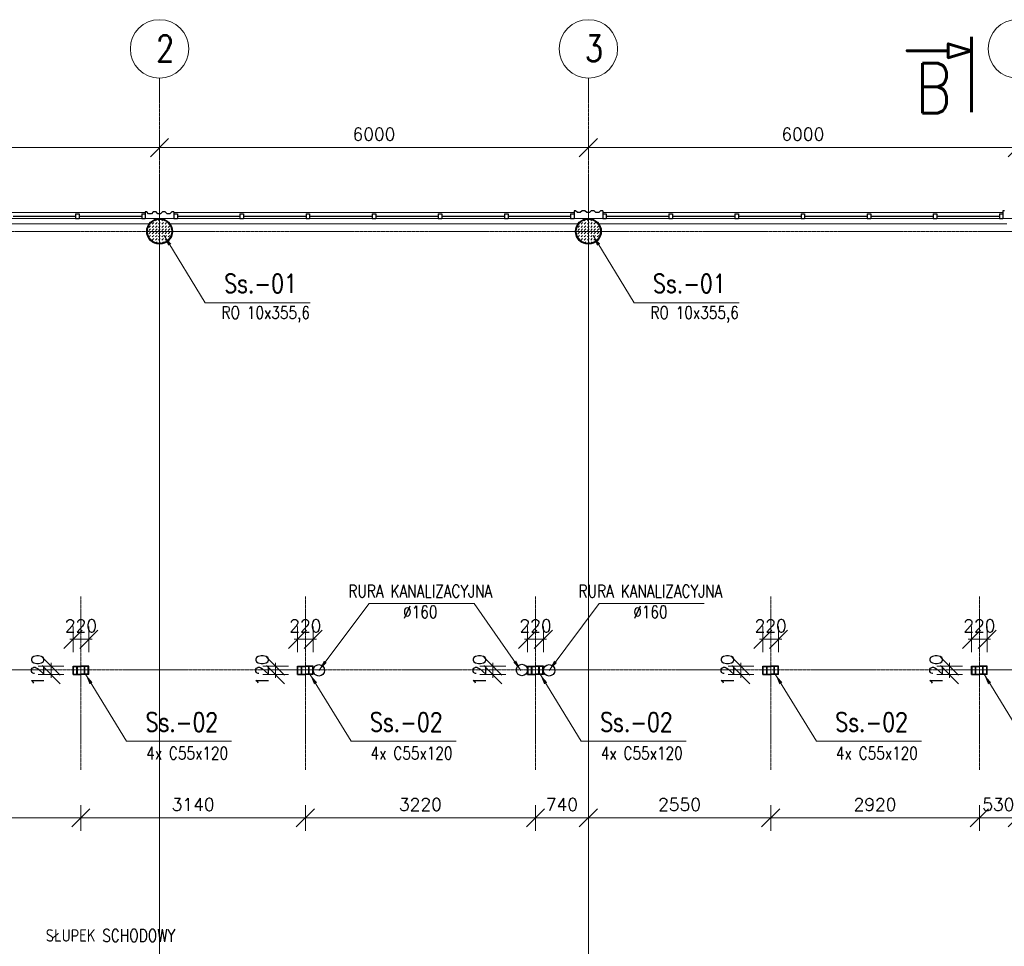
# Model space of a CAD drawing. Header units: millimetres. Extents: x 219923 to 280958, y -326695 to -295999.
# Tile 4 of 8: x 228845 to 242620, y -312255 to -299283. Entities that reach past the tile are written whole.
import ezdxf
from ezdxf.enums import TextEntityAlignment as Align

# ---------------------------------------------------------------- set-up
doc = ezdxf.new("R2010")
doc.units = ezdxf.units.MM
doc.header["$LTSCALE"] = 10
doc.linetypes.add('DASHDOT', pattern=[1, 0.5, -0.25, 0, -0.25])
doc.layers.get('DEFPOINTS').update_dxf_attribs({"color": 250})
for name, color, linetype, lineweight in [('A_elem_stolarka', 5, 'Continuous', 5), ('P-Linia1', 3, 'Continuous', 35), ('P-Linia3', 6, 'Continuous', 60), ('P-Linia4', 9, 'Continuous', 5), ('P-Opis', 1, 'Continuous', 18), ('P-Osie', 160, 'DASHDOT', 18), ('P-Szraf', 250, 'Continuous', 5), ('P-Wymiar', 254, 'Continuous', 9), ('Sciany', 1, 'Continuous', 30)]:
    doc.layers.add(name, color=color, linetype=linetype, lineweight=lineweight)
doc.styles.add('CDMSTYLE', font='simplex.shx', dxfattribs={"width": 0.8})
doc.styles.add('Romans', font='Romans.shx')
doc.styles.add('SIMPLEX', font='simplex.shx', dxfattribs={"width": 0.8})
doc.dimstyles.new('A100', dxfattribs={"dimscale": 100, "dimtxt": 1.75, "dimasz": 0.1, "dimexe": 0, "dimexo": 0, "dimgap": 1, "dimtad": 1, "dimdec": 4, "dimrnd": 0.1, "dimdsep": 46, "dimtxsty": 'Romans', "dimblk": '[[[[[[[[', "dimcen": 2, "dimdle": 2, "dimse1": 1, "dimse2": 1, "dimclrd": 256, "dimclrt": 1, "dimadec": 0, "dimazin": 0, "dimtfac": 1, "dimtdec": 4, "dimtix": 1, "dimtmove": 2, "dimatfit": 3, "dimldrblk": '[[[[[[[[', "dimfxl": 1, "dimtvp": 0.6, "dimtolj": 1, "dimlwd": 9, "dimarcsym": 0})
doc.dimstyles.new('C_1_100', dxfattribs={"dimscale": 0.1, "dimtxt": 1750, "dimasz": 1500, "dimexe": 1500, "dimexo": 1500, "dimgap": 800, "dimtad": 1, "dimdec": 1, "dimrnd": 5, "dimzin": 9, "dimtxsty": 'CDMSTYLE', "dimblk": 'ARCHTICK', "dimcen": 1500, "dimdle": 1500, "dimclrd": 256, "dimclre": 256, "dimclrt": 1, "dimadec": 1, "dimazin": 2, "dimtfac": 1, "dimtdec": 1, "dimtix": 1, "dimtmove": 2, "dimatfit": 3, "dimfxl": 1, "dimtvp": 1, "dimtolj": 1, "dimtzin": 0, "dimlwd": -1, "dimlwe": -1, "dimarcsym": 0})

# ---------------------------------------------------------------- blocks, each defined once
blk = doc.blocks.new('[[[[[[[[')
at = {"layer": 'P-Wymiar'}
for p, q in [((0, 18), (0, -18)), ((-12.7, -12.7), (12.7, 12.7)), ((0, 0), (-4.6, 0))]:
    blk.add_line(p, q, dxfattribs=at)
blk = doc.blocks.new('*D16')
at = {"layer": 'DEFPOINTS', "color": 0, "transparency": 16777216}
for p in [(230801, -301074), (224801, -301492), (230801, -301492)]:
    blk.add_point(p, dxfattribs=at)
at = {"layer": 'P-Wymiar', "lineweight": 9, "transparency": 16777216}
blk.add_line((224811, -301074), (230791, -301074), dxfattribs=at)
at = {"layer": 'P-Wymiar', "lineweight": 9, "transparency": 16777216, "xscale": 10, "yscale": 10, "zscale": 10, "rotation": 180}
blk.add_blockref('[[[[[[[[', (224801, -301074), dxfattribs=at)
at = {"layer": 'P-Wymiar', "lineweight": 9, "transparency": 16777216, "xscale": 10, "yscale": 10, "zscale": 10}
blk.add_blockref('[[[[[[[[', (230801, -301074), dxfattribs=at)
at = {"layer": 'P-Wymiar', "color": 1, "transparency": 16777216, "insert": (227801, -300887), "char_height": 175, "attachment_point": 5, "style": 'Romans'}
blk.add_mtext('\\A1;6000', dxfattribs=at)
blk = doc.blocks.new('*D17')
at = {"layer": 'DEFPOINTS', "color": 0, "transparency": 16777216}
for p in [(236801, -301074), (230801, -301492), (236801, -301492)]:
    blk.add_point(p, dxfattribs=at)
at = {"layer": 'P-Wymiar', "lineweight": 9, "transparency": 16777216}
blk.add_line((230811, -301074), (236791, -301074), dxfattribs=at)
at = {"layer": 'P-Wymiar', "lineweight": 9, "transparency": 16777216, "xscale": 10, "yscale": 10, "zscale": 10, "rotation": 180}
blk.add_blockref('[[[[[[[[', (230801, -301074), dxfattribs=at)
at = {"layer": 'P-Wymiar', "lineweight": 9, "transparency": 16777216, "xscale": 10, "yscale": 10, "zscale": 10}
blk.add_blockref('[[[[[[[[', (236801, -301074), dxfattribs=at)
at = {"layer": 'P-Wymiar', "color": 1, "transparency": 16777216, "insert": (233801, -300887), "char_height": 175, "attachment_point": 5, "style": 'Romans'}
blk.add_mtext('\\A1;6000', dxfattribs=at)
blk = doc.blocks.new('*D18')
at = {"layer": 'DEFPOINTS', "color": 0, "transparency": 16777216}
for p in [(242801, -301074), (236801, -301492), (242801, -301492)]:
    blk.add_point(p, dxfattribs=at)
at = {"layer": 'P-Wymiar', "lineweight": 9, "transparency": 16777216}
blk.add_line((236811, -301074), (242791, -301074), dxfattribs=at)
at = {"layer": 'P-Wymiar', "lineweight": 9, "transparency": 16777216, "xscale": 10, "yscale": 10, "zscale": 10, "rotation": 180}
blk.add_blockref('[[[[[[[[', (236801, -301074), dxfattribs=at)
at = {"layer": 'P-Wymiar', "lineweight": 9, "transparency": 16777216, "xscale": 10, "yscale": 10, "zscale": 10}
blk.add_blockref('[[[[[[[[', (242801, -301074), dxfattribs=at)
at = {"layer": 'P-Wymiar', "color": 1, "transparency": 16777216, "insert": (239801, -300887), "char_height": 175, "attachment_point": 5, "style": 'Romans'}
blk.add_mtext('\\A1;6000', dxfattribs=at)
blk = doc.blocks.new('_ArchTick')
at = {"color": 0, "linetype": 'ByBlock', "const_width": 15}
blk.add_lwpolyline([(-50, -50), (50, 50)], dxfattribs=at)
blk = doc.blocks.new('*D30')
at = {"layer": 'DEFPOINTS', "color": 0, "transparency": 16777216}
for p in [(229811, -307957), (229591, -308332), (229811, -308332)]:
    blk.add_point(p, dxfattribs=at)
at = {"layer": 'P-Wymiar', "lineweight": 9, "transparency": 16777216}
for p, q in [((229581, -307957), (229571, -307957)), ((229591, -307957), (229811, -307957)), ((229821, -307957), (229831, -307957))]:
    blk.add_line(p, q, dxfattribs=at)
at = {"layer": 'P-Wymiar', "lineweight": 9, "transparency": 16777216, "xscale": 10, "yscale": 10, "zscale": 10}
blk.add_blockref('[[[[[[[[', (229591, -307957), dxfattribs=at)
at = {"layer": 'P-Wymiar', "lineweight": 9, "transparency": 16777216, "xscale": 10, "yscale": 10, "zscale": 10, "rotation": 180}
blk.add_blockref('[[[[[[[[', (229811, -307957), dxfattribs=at)
at = {"layer": 'P-Wymiar', "color": 1, "transparency": 16777216, "insert": (229701, -307769), "char_height": 175, "attachment_point": 5, "style": 'Romans'}
blk.add_mtext('\\A1;220', dxfattribs=at)
blk = doc.blocks.new('*D31')
at = {"layer": 'DEFPOINTS', "color": 0, "transparency": 16777216}
for p in [(229591, -308332), (229284, -308452), (229591, -308452)]:
    blk.add_point(p, dxfattribs=at)
at = {"layer": 'P-Wymiar', "lineweight": 9, "transparency": 16777216}
for p, q in [((229284, -308322), (229284, -308312)), ((229284, -308332), (229284, -308452)), ((229284, -308462), (229284, -308472))]:
    blk.add_line(p, q, dxfattribs=at)
at = {"layer": 'P-Wymiar', "lineweight": 9, "transparency": 16777216, "xscale": 10, "yscale": 10, "zscale": 10}
for p, rotation in [((229284, -308332), 270), ((229284, -308452), 90)]:
    blk.add_blockref('[[[[[[[[', p, dxfattribs=dict(at, rotation=rotation))
at = {"layer": 'P-Wymiar', "color": 1, "transparency": 16777216, "insert": (229097, -308392), "char_height": 175, "attachment_point": 5, "rotation": 90, "style": 'Romans'}
blk.add_mtext('\\A1;120', dxfattribs=at)
blk = doc.blocks.new('*D32')
at = {"layer": 'DEFPOINTS', "color": 0, "transparency": 16777216}
for p in [(232951, -307957), (232731, -308332), (232951, -308332)]:
    blk.add_point(p, dxfattribs=at)
at = {"layer": 'Sciany', "lineweight": 9, "transparency": 16777216}
for p, q in [((232721, -307957), (232711, -307957)), ((232731, -307957), (232951, -307957)), ((232961, -307957), (232971, -307957))]:
    blk.add_line(p, q, dxfattribs=at)
at = {"layer": 'Sciany', "lineweight": 9, "transparency": 16777216, "xscale": 10, "yscale": 10, "zscale": 10}
blk.add_blockref('[[[[[[[[', (232731, -307957), dxfattribs=at)
at = {"layer": 'Sciany', "lineweight": 9, "transparency": 16777216, "xscale": 10, "yscale": 10, "zscale": 10, "rotation": 180}
blk.add_blockref('[[[[[[[[', (232951, -307957), dxfattribs=at)
at = {"layer": 'Sciany', "color": 1, "transparency": 16777216, "insert": (232841, -307769), "char_height": 175, "attachment_point": 5, "style": 'Romans'}
blk.add_mtext('\\A1;220', dxfattribs=at)
blk = doc.blocks.new('*D33')
at = {"layer": 'DEFPOINTS', "color": 0, "transparency": 16777216}
for p in [(232731, -308332), (232424, -308452), (232731, -308452)]:
    blk.add_point(p, dxfattribs=at)
at = {"layer": 'P-Wymiar', "lineweight": 9, "transparency": 16777216}
for p, q in [((232424, -308322), (232424, -308312)), ((232424, -308332), (232424, -308452)), ((232424, -308462), (232424, -308472))]:
    blk.add_line(p, q, dxfattribs=at)
at = {"layer": 'P-Wymiar', "lineweight": 9, "transparency": 16777216, "xscale": 10, "yscale": 10, "zscale": 10}
for p, rotation in [((232424, -308332), 270), ((232424, -308452), 90)]:
    blk.add_blockref('[[[[[[[[', p, dxfattribs=dict(at, rotation=rotation))
at = {"layer": 'P-Wymiar', "color": 1, "transparency": 16777216, "insert": (232237, -308392), "char_height": 175, "attachment_point": 5, "rotation": 90, "style": 'Romans'}
blk.add_mtext('\\A1;120', dxfattribs=at)
blk = doc.blocks.new('*D34')
at = {"layer": 'DEFPOINTS', "color": 0, "transparency": 16777216}
for p in [(236171, -307957), (235951, -308332), (236171, -308332)]:
    blk.add_point(p, dxfattribs=at)
at = {"layer": 'P-Wymiar', "lineweight": 9, "transparency": 16777216}
for p, q in [((235941, -307957), (235931, -307957)), ((235951, -307957), (236171, -307957)), ((236181, -307957), (236191, -307957))]:
    blk.add_line(p, q, dxfattribs=at)
at = {"layer": 'P-Wymiar', "lineweight": 9, "transparency": 16777216, "xscale": 10, "yscale": 10, "zscale": 10}
blk.add_blockref('[[[[[[[[', (235951, -307957), dxfattribs=at)
at = {"layer": 'P-Wymiar', "lineweight": 9, "transparency": 16777216, "xscale": 10, "yscale": 10, "zscale": 10, "rotation": 180}
blk.add_blockref('[[[[[[[[', (236171, -307957), dxfattribs=at)
at = {"layer": 'P-Wymiar', "color": 1, "transparency": 16777216, "insert": (236061, -307769), "char_height": 175, "attachment_point": 5, "style": 'Romans'}
blk.add_mtext('\\A1;220', dxfattribs=at)
blk = doc.blocks.new('*D35')
at = {"layer": 'DEFPOINTS', "color": 0, "transparency": 16777216}
for p in [(235951, -308332), (235464, -308452), (235951, -308452)]:
    blk.add_point(p, dxfattribs=at)
at = {"layer": 'P-Wymiar', "lineweight": 9, "transparency": 16777216}
for p, q in [((235464, -308322), (235464, -308312)), ((235464, -308332), (235464, -308452)), ((235464, -308462), (235464, -308472))]:
    blk.add_line(p, q, dxfattribs=at)
at = {"layer": 'P-Wymiar', "lineweight": 9, "transparency": 16777216, "xscale": 10, "yscale": 10, "zscale": 10}
for p, rotation in [((235464, -308332), 270), ((235464, -308452), 90)]:
    blk.add_blockref('[[[[[[[[', p, dxfattribs=dict(at, rotation=rotation))
at = {"layer": 'P-Wymiar', "color": 1, "transparency": 16777216, "insert": (235277, -308392), "char_height": 175, "attachment_point": 5, "rotation": 90, "style": 'Romans'}
blk.add_mtext('\\A1;120', dxfattribs=at)
blk = doc.blocks.new('*D36')
at = {"layer": 'DEFPOINTS', "color": 0, "transparency": 16777216}
for p in [(239461, -307957), (239241, -308332), (239461, -308332)]:
    blk.add_point(p, dxfattribs=at)
at = {"layer": 'P-Wymiar', "lineweight": 9, "transparency": 16777216}
for p, q in [((239231, -307957), (239221, -307957)), ((239241, -307957), (239461, -307957)), ((239471, -307957), (239481, -307957))]:
    blk.add_line(p, q, dxfattribs=at)
at = {"layer": 'P-Wymiar', "lineweight": 9, "transparency": 16777216, "xscale": 10, "yscale": 10, "zscale": 10}
blk.add_blockref('[[[[[[[[', (239241, -307957), dxfattribs=at)
at = {"layer": 'P-Wymiar', "lineweight": 9, "transparency": 16777216, "xscale": 10, "yscale": 10, "zscale": 10, "rotation": 180}
blk.add_blockref('[[[[[[[[', (239461, -307957), dxfattribs=at)
at = {"layer": 'P-Wymiar', "color": 1, "transparency": 16777216, "insert": (239351, -307769), "char_height": 175, "attachment_point": 5, "style": 'Romans'}
blk.add_mtext('\\A1;220', dxfattribs=at)
blk = doc.blocks.new('*D37')
at = {"layer": 'DEFPOINTS', "color": 0, "transparency": 16777216}
for p in [(239241, -308332), (238934, -308452), (239241, -308452)]:
    blk.add_point(p, dxfattribs=at)
at = {"layer": 'P-Wymiar', "lineweight": 9, "transparency": 16777216}
for p, q in [((238934, -308322), (238934, -308312)), ((238934, -308332), (238934, -308452)), ((238934, -308462), (238934, -308472))]:
    blk.add_line(p, q, dxfattribs=at)
at = {"layer": 'P-Wymiar', "lineweight": 9, "transparency": 16777216, "xscale": 10, "yscale": 10, "zscale": 10}
for p, rotation in [((238934, -308332), 270), ((238934, -308452), 90)]:
    blk.add_blockref('[[[[[[[[', p, dxfattribs=dict(at, rotation=rotation))
at = {"layer": 'P-Wymiar', "color": 1, "transparency": 16777216, "insert": (238747, -308392), "char_height": 175, "attachment_point": 5, "rotation": 90, "style": 'Romans'}
blk.add_mtext('\\A1;120', dxfattribs=at)
blk = doc.blocks.new('*D38')
at = {"layer": 'DEFPOINTS', "color": 0, "transparency": 16777216}
for p in [(242381, -307957), (242161, -308332), (242381, -308332)]:
    blk.add_point(p, dxfattribs=at)
at = {"layer": 'P-Wymiar', "lineweight": 9, "transparency": 16777216}
for p, q in [((242151, -307957), (242141, -307957)), ((242161, -307957), (242381, -307957)), ((242391, -307957), (242401, -307957))]:
    blk.add_line(p, q, dxfattribs=at)
at = {"layer": 'P-Wymiar', "lineweight": 9, "transparency": 16777216, "xscale": 10, "yscale": 10, "zscale": 10}
blk.add_blockref('[[[[[[[[', (242161, -307957), dxfattribs=at)
at = {"layer": 'P-Wymiar', "lineweight": 9, "transparency": 16777216, "xscale": 10, "yscale": 10, "zscale": 10, "rotation": 180}
blk.add_blockref('[[[[[[[[', (242381, -307957), dxfattribs=at)
at = {"layer": 'P-Wymiar', "color": 1, "transparency": 16777216, "insert": (242271, -307769), "char_height": 175, "attachment_point": 5, "style": 'Romans'}
blk.add_mtext('\\A1;220', dxfattribs=at)
blk = doc.blocks.new('*D39')
at = {"layer": 'DEFPOINTS', "color": 0, "transparency": 16777216}
for p in [(242161, -308332), (241854, -308452), (242161, -308452)]:
    blk.add_point(p, dxfattribs=at)
at = {"layer": 'P-Wymiar', "lineweight": 9, "transparency": 16777216}
for p, q in [((241854, -308322), (241854, -308312)), ((241854, -308332), (241854, -308452)), ((241854, -308462), (241854, -308472))]:
    blk.add_line(p, q, dxfattribs=at)
at = {"layer": 'P-Wymiar', "lineweight": 9, "transparency": 16777216, "xscale": 10, "yscale": 10, "zscale": 10}
for p, rotation in [((241854, -308332), 270), ((241854, -308452), 90)]:
    blk.add_blockref('[[[[[[[[', p, dxfattribs=dict(at, rotation=rotation))
at = {"layer": 'P-Wymiar', "color": 1, "transparency": 16777216, "insert": (241667, -308392), "char_height": 175, "attachment_point": 5, "rotation": 90, "style": 'Romans'}
blk.add_mtext('\\A1;120', dxfattribs=at)
blk = doc.blocks.new('*D68')
at = {"layer": 'DEFPOINTS', "color": 0, "transparency": 16777216}
for p in [(226481, -308386), (229701, -309785), (229701, -310457)]:
    blk.add_point(p, dxfattribs=at)
at = {"layer": 'P-Wymiar', "lineweight": 9, "transparency": 16777216}
blk.add_line((226491, -310457), (229691, -310457), dxfattribs=at)
at = {"layer": 'P-Wymiar', "lineweight": 9, "transparency": 16777216, "xscale": 10, "yscale": 10, "zscale": 10, "rotation": 180}
blk.add_blockref('[[[[[[[[', (226481, -310457), dxfattribs=at)
at = {"layer": 'P-Wymiar', "lineweight": 9, "transparency": 16777216, "xscale": 10, "yscale": 10, "zscale": 10}
blk.add_blockref('[[[[[[[[', (229701, -310457), dxfattribs=at)
at = {"layer": 'P-Wymiar', "color": 1, "transparency": 16777216, "insert": (228091, -310269), "char_height": 175, "attachment_point": 5, "style": 'Romans'}
blk.add_mtext('\\A1;3220', dxfattribs=at)
blk = doc.blocks.new('*D69')
at = {"layer": 'DEFPOINTS', "color": 0, "transparency": 16777216}
for p in [(229701, -309785), (232841, -309785), (232841, -310457)]:
    blk.add_point(p, dxfattribs=at)
at = {"layer": 'P-Wymiar', "lineweight": 9, "transparency": 16777216}
blk.add_line((229711, -310457), (232831, -310457), dxfattribs=at)
at = {"layer": 'P-Wymiar', "lineweight": 9, "transparency": 16777216, "xscale": 10, "yscale": 10, "zscale": 10, "rotation": 180}
blk.add_blockref('[[[[[[[[', (229701, -310457), dxfattribs=at)
at = {"layer": 'P-Wymiar', "lineweight": 9, "transparency": 16777216, "xscale": 10, "yscale": 10, "zscale": 10}
blk.add_blockref('[[[[[[[[', (232841, -310457), dxfattribs=at)
at = {"layer": 'P-Wymiar', "color": 1, "transparency": 16777216, "insert": (231271, -310269), "char_height": 175, "attachment_point": 5, "style": 'Romans'}
blk.add_mtext('\\A1;3140', dxfattribs=at)
blk = doc.blocks.new('*D70')
at = {"layer": 'DEFPOINTS', "color": 0, "transparency": 16777216}
for p in [(232841, -309785), (236061, -309785), (236061, -310457)]:
    blk.add_point(p, dxfattribs=at)
at = {"layer": 'P-Wymiar', "lineweight": 9, "transparency": 16777216}
blk.add_line((232851, -310457), (236051, -310457), dxfattribs=at)
at = {"layer": 'P-Wymiar', "lineweight": 9, "transparency": 16777216, "xscale": 10, "yscale": 10, "zscale": 10, "rotation": 180}
blk.add_blockref('[[[[[[[[', (232841, -310457), dxfattribs=at)
at = {"layer": 'P-Wymiar', "lineweight": 9, "transparency": 16777216, "xscale": 10, "yscale": 10, "zscale": 10}
blk.add_blockref('[[[[[[[[', (236061, -310457), dxfattribs=at)
at = {"layer": 'P-Wymiar', "color": 1, "transparency": 16777216, "insert": (234451, -310269), "char_height": 175, "attachment_point": 5, "style": 'Romans'}
blk.add_mtext('\\A1;3220', dxfattribs=at)
blk = doc.blocks.new('*D71')
at = {"layer": 'DEFPOINTS', "color": 0, "transparency": 16777216}
for p in [(236801, -309385), (236061, -309785), (236801, -310457)]:
    blk.add_point(p, dxfattribs=at)
at = {"layer": 'P-Wymiar', "lineweight": 9, "transparency": 16777216}
blk.add_line((236071, -310457), (236791, -310457), dxfattribs=at)
at = {"layer": 'P-Wymiar', "lineweight": 9, "transparency": 16777216, "xscale": 10, "yscale": 10, "zscale": 10, "rotation": 180}
blk.add_blockref('[[[[[[[[', (236061, -310457), dxfattribs=at)
at = {"layer": 'P-Wymiar', "lineweight": 9, "transparency": 16777216, "xscale": 10, "yscale": 10, "zscale": 10}
blk.add_blockref('[[[[[[[[', (236801, -310457), dxfattribs=at)
at = {"layer": 'P-Wymiar', "color": 1, "transparency": 16777216, "insert": (236431, -310269), "char_height": 175, "attachment_point": 5, "style": 'Romans'}
blk.add_mtext('\\A1;740', dxfattribs=at)
blk = doc.blocks.new('*D72')
at = {"layer": 'DEFPOINTS', "color": 0, "transparency": 16777216}
for p in [(236801, -309385), (239351, -309785), (239351, -310457)]:
    blk.add_point(p, dxfattribs=at)
at = {"layer": 'P-Wymiar', "lineweight": 9, "transparency": 16777216}
blk.add_line((236811, -310457), (239341, -310457), dxfattribs=at)
at = {"layer": 'P-Wymiar', "lineweight": 9, "transparency": 16777216, "xscale": 10, "yscale": 10, "zscale": 10, "rotation": 180}
blk.add_blockref('[[[[[[[[', (236801, -310457), dxfattribs=at)
at = {"layer": 'P-Wymiar', "lineweight": 9, "transparency": 16777216, "xscale": 10, "yscale": 10, "zscale": 10}
blk.add_blockref('[[[[[[[[', (239351, -310457), dxfattribs=at)
at = {"layer": 'P-Wymiar', "color": 1, "transparency": 16777216, "insert": (238076, -310269), "char_height": 175, "attachment_point": 5, "style": 'Romans'}
blk.add_mtext('\\A1;2550', dxfattribs=at)
blk = doc.blocks.new('*D73')
at = {"layer": 'DEFPOINTS', "color": 0, "transparency": 16777216}
for p in [(239351, -309785), (242271, -309785), (242271, -310457)]:
    blk.add_point(p, dxfattribs=at)
at = {"layer": 'P-Wymiar', "lineweight": 9, "transparency": 16777216}
blk.add_line((239361, -310457), (242261, -310457), dxfattribs=at)
at = {"layer": 'P-Wymiar', "lineweight": 9, "transparency": 16777216, "xscale": 10, "yscale": 10, "zscale": 10, "rotation": 180}
blk.add_blockref('[[[[[[[[', (239351, -310457), dxfattribs=at)
at = {"layer": 'P-Wymiar', "lineweight": 9, "transparency": 16777216, "xscale": 10, "yscale": 10, "zscale": 10}
blk.add_blockref('[[[[[[[[', (242271, -310457), dxfattribs=at)
at = {"layer": 'P-Wymiar', "color": 1, "transparency": 16777216, "insert": (240811, -310269), "char_height": 175, "attachment_point": 5, "style": 'Romans'}
blk.add_mtext('\\A1;2920', dxfattribs=at)
blk = doc.blocks.new('*D74')
at = {"layer": 'DEFPOINTS', "color": 0, "transparency": 16777216}
for p in [(242271, -309785), (242801, -309759), (242801, -310457)]:
    blk.add_point(p, dxfattribs=at)
at = {"layer": 'P-Wymiar', "lineweight": 9, "transparency": 16777216}
for p, q in [((242261, -310457), (242251, -310457)), ((242271, -310457), (242801, -310457)), ((242811, -310457), (242821, -310457))]:
    blk.add_line(p, q, dxfattribs=at)
at = {"layer": 'P-Wymiar', "lineweight": 9, "transparency": 16777216, "xscale": 10, "yscale": 10, "zscale": 10}
blk.add_blockref('[[[[[[[[', (242271, -310457), dxfattribs=at)
at = {"layer": 'P-Wymiar', "lineweight": 9, "transparency": 16777216, "xscale": 10, "yscale": 10, "zscale": 10, "rotation": 180}
blk.add_blockref('[[[[[[[[', (242801, -310457), dxfattribs=at)
at = {"layer": 'P-Wymiar', "color": 1, "transparency": 16777216, "insert": (242536, -310269), "char_height": 175, "attachment_point": 5, "style": 'Romans'}
blk.add_mtext('\\A1;530', dxfattribs=at)

msp = doc.modelspace()

# ---------------------------------------------------------------- hatches: boundary and pattern name
at = {"layer": 'P-Szraf'}
h = msp.add_hatch(dxfattribs=at)
h.set_pattern_fill('DASH', color=256, scale=10, angle=45, style=0)
h.set_pattern_definition([(45, (192128.06, -226621.295), (4e-15, 44.901281), [31.75, -31.75])])
h.paths.add_polyline_path([(230971.17082, -302246.43432, 1), (230631.17082, -302246.43432, 1)])
h = msp.add_hatch(dxfattribs=at)
h.set_pattern_fill('DASH', color=256, scale=10, angle=45, style=0)
h.set_pattern_definition([(45, (198128.06, -226621.295), (4e-15, 44.901281), [31.75, -31.75])])
h.paths.add_polyline_path([(236971.17082, -302246.43432, 1), (236631.17082, -302246.43432, 1)])

# ---------------------------------------------------------------- linework, layer by layer
at = {"layer": 'A_elem_stolarka', "lineweight": 30}
for p, q in [((228751.17082, -302031.93432), (229626.17082, -302031.93432)), ((228751.17082, -302035.93432), (229626.17082, -302035.93432)), ((229676.17082, -302031.93432), (230551.17082, -302031.93432)), ((229676.17082, -302035.93432), (230551.17082, -302035.93432)), ((231051.17082, -302031.93432), (231926.17082, -302031.93432)), ((231051.17082, -302035.93432), (231926.17082, -302035.93432)), ((231976.17082, -302031.93432), (232851.17082, -302031.93432)), ((231976.17082, -302035.93432), (232851.17082, -302035.93432)), ((232901.17082, -302031.93432), (233776.17082, -302031.93432)), ((232901.17082, -302035.93432), (233776.17082, -302035.93432)), ((233826.17082, -302031.93432), (234701.17082, -302031.93432)), ((233826.17082, -302035.93432), (234701.17082, -302035.93432)), ((234751.17082, -302031.93432), (235626.17082, -302031.93432)), ((234751.17082, -302035.93432), (235626.17082, -302035.93432)), ((235676.17082, -302031.93432), (236551.17082, -302031.93432)), ((235676.17082, -302035.93432), (236551.17082, -302035.93432)), ((237051.17082, -302031.93432), (237926.17082, -302031.93432)), ((237051.17082, -302035.93432), (237926.17082, -302035.93432)), ((237976.17082, -302031.93432), (238851.17082, -302031.93432)), ((237976.17082, -302035.93432), (238851.17082, -302035.93432)), ((238901.17082, -302031.93432), (239776.17082, -302031.93432)), ((238901.17082, -302035.93432), (239776.17082, -302035.93432)), ((239826.17082, -302031.93432), (240701.17082, -302031.93432)), ((239826.17082, -302035.93432), (240701.17082, -302035.93432)), ((240751.17082, -302031.93432), (241626.17082, -302031.93432)), ((240751.17082, -302035.93432), (241626.17082, -302035.93432)), ((241676.17082, -302031.93432), (242551.17082, -302031.93432)), ((241676.17082, -302035.93432), (242551.17082, -302035.93432))]:
    msp.add_line(p, q, dxfattribs=at)
at = {"layer": 'P-Linia3', "color": 6, "flags": 128}
msp.add_lwpolyline([(242160.08527, -299523.92865), (242160.08527, -299718.32865), (241836.08527, -299621.12865), (241836.08527, -299718.32865), (241256.89333, -299718.32865), (241836.08527, -299718.32865), (241836.08527, -299815.52865), (242160.08527, -299718.32865), (242160.08527, -300575.74942)], dxfattribs=at)
at = {"layer": 'P-Linia4'}
for p, q in [((224947.37274, -302141.43432), (230654.96891, -302141.43432)), ((230947.37274, -302141.43432), (236654.96891, -302141.43432)), ((236947.37274, -302141.43432), (242654.96891, -302141.43432))]:
    msp.add_line(p, q, dxfattribs=at)
for centre in [(230801.17082, -299691.75554), (236801.17082, -299691.75554), (242801.17082, -299691.75554)]:
    msp.add_circle(centre, 408.58958, dxfattribs=at)
at = {"layer": 'P-Osie'}
for p, q in [((230801.17082, -300100.34512), (230801.17082, -324356.0859)), ((236801.17082, -300100.34512), (236801.17082, -324356.0859)), ((230801.17082, -301491.862), (230801.17082, -324356.0859)), ((236801.17082, -301491.862), (236801.17082, -324356.0859)), ((223436.04526, -302246.43432), (279831.03186, -302246.43432)), ((229701.17082, -307356.6887), (229701.17082, -309785.15994)), ((232841.17082, -307356.6887), (232841.17082, -309785.15994)), ((236061.17082, -307356.6887), (236061.17082, -309785.15994)), ((239351.17082, -307356.6887), (239351.17082, -309785.15994)), ((242271.17082, -307356.6887), (242271.17082, -309785.15994)), ((223452.20762, -308386.43432), (250040.29089, -308386.43432))]:
    msp.add_line(p, q, dxfattribs=at)
at = {"layer": 'P-Wymiar'}
for p, q in [((248981.17082, -302066.43432), (224621.17082, -302066.43432)), ((230601.17082, -301981.43432), (225001.75308, -301981.43432)), ((236601.17082, -301981.43432), (231001.17082, -301981.43432)), ((242601.17082, -301981.43432), (237001.17082, -301981.43432))]:
    msp.add_line(p, q, dxfattribs=at)
at = {"layer": 'Sciany'}
for p, q in [((229626.17082, -302001.43432), (229626.17082, -302066.84335)), ((229626.17082, -302001.43432), (229676.17082, -302001.43432)), ((229626.17082, -302066.43432), (229676.17082, -302066.43432)), ((229676.17082, -302001.43432), (229676.17082, -302066.43432)), ((230551.17082, -302001.43432), (230551.17082, -302066.84335)), ((230551.17082, -302001.43432), (230601.17082, -302001.43432)), ((230551.17082, -302066.43432), (230601.17082, -302066.43432)), ((230621.72657, -301974.91701), (230601.17082, -301974.91701)), ((230601.17082, -301974.91701), (230601.17082, -302001.43432)), ((230601.17082, -302001.43432), (230601.17082, -302066.43432)), ((230646.72657, -301999.91701), (230621.72657, -301974.91701)), ((230686.72657, -301999.91701), (230646.72657, -301999.91701)), ((230711.72657, -301974.91701), (230686.72657, -301999.91701)), ((230751.72657, -301974.91701), (230711.72657, -301974.91701)), ((230776.72657, -301999.91701), (230751.72657, -301974.91701)), ((230816.72657, -301999.91701), (230776.72657, -301999.91701)), ((230841.72657, -301974.91701), (230816.72657, -301999.91701)), ((230881.72657, -301974.91701), (230841.72657, -301974.91701)), ((230906.72657, -301999.91701), (230881.72657, -301974.91701)), ((230946.72657, -301999.91701), (230906.72657, -301999.91701)), ((230971.72657, -301974.91701), (230946.72657, -301999.91701)), ((231001.17082, -301974.91701), (230971.72657, -301974.91701)), ((231001.17082, -301974.91701), (231001.17082, -302001.43432)), ((231001.17082, -302001.43432), (231001.17082, -302066.84335)), ((231001.17082, -302001.43432), (231051.17082, -302001.43432)), ((231001.17082, -302066.43432), (231051.17082, -302066.43432)), ((231051.17082, -302001.43432), (231051.17082, -302066.43432)), ((231926.17082, -302001.43432), (231926.17082, -302066.84335)), ((231926.17082, -302001.43432), (231976.17082, -302001.43432)), ((231926.17082, -302066.43432), (231976.17082, -302066.43432)), ((231976.17082, -302001.43432), (231976.17082, -302066.43432)), ((232851.17082, -302001.43432), (232851.17082, -302066.84335)), ((232851.17082, -302001.43432), (232901.17082, -302001.43432)), ((232851.17082, -302066.43432), (232901.17082, -302066.43432)), ((232901.17082, -302001.43432), (232901.17082, -302066.43432)), ((233776.17082, -302001.43432), (233776.17082, -302066.84335)), ((233776.17082, -302001.43432), (233826.17082, -302001.43432)), ((233776.17082, -302066.43432), (233826.17082, -302066.43432)), ((233826.17082, -302001.43432), (233826.17082, -302066.43432)), ((234701.17082, -302001.43432), (234701.17082, -302066.84335)), ((234701.17082, -302001.43432), (234751.17082, -302001.43432)), ((234701.17082, -302066.43432), (234751.17082, -302066.43432)), ((234751.17082, -302001.43432), (234751.17082, -302066.43432)), ((235626.17082, -302001.43432), (235626.17082, -302066.84335)), ((235626.17082, -302001.43432), (235676.17082, -302001.43432)), ((235626.17082, -302066.43432), (235676.17082, -302066.43432)), ((235676.17082, -302001.43432), (235676.17082, -302066.43432)), ((236551.17082, -302001.43432), (236551.17082, -302066.84335)), ((236551.17082, -302001.43432), (236601.17082, -302001.43432)), ((236551.17082, -302066.43432), (236601.17082, -302066.43432)), ((236621.72657, -301959.04895), (236601.17082, -301959.04895)), ((236601.17082, -301959.04895), (236601.17082, -302001.43432)), ((236601.17082, -302001.43432), (236601.17082, -302066.43432)), ((236646.72657, -301984.04895), (236621.72657, -301959.04895)), ((236686.72657, -301984.04895), (236646.72657, -301984.04895)), ((236711.72657, -301959.04895), (236686.72657, -301984.04895)), ((236751.72657, -301959.04895), (236711.72657, -301959.04895)), ((236776.72657, -301984.04895), (236751.72657, -301959.04895)), ((236816.72657, -301984.04895), (236776.72657, -301984.04895)), ((236841.72657, -301959.04895), (236816.72657, -301984.04895)), ((236881.72657, -301959.04895), (236841.72657, -301959.04895)), ((236906.72657, -301984.04895), (236881.72657, -301959.04895)), ((236946.72657, -301984.04895), (236906.72657, -301984.04895)), ((236971.72657, -301959.04895), (236946.72657, -301984.04895)), ((237001.17082, -301959.04895), (236971.72657, -301959.04895)), ((237001.17082, -301959.04895), (237001.17082, -302001.43432)), ((237001.17082, -302001.43432), (237001.17082, -302066.84335)), ((237001.17082, -302001.43432), (237051.17082, -302001.43432)), ((237001.17082, -302066.43432), (237051.17082, -302066.43432)), ((237051.17082, -302001.43432), (237051.17082, -302066.43432)), ((237926.17082, -302001.43432), (237926.17082, -302066.84335)), ((237926.17082, -302001.43432), (237976.17082, -302001.43432)), ((237926.17082, -302001.43432), (237926.17082, -302066.84335)), ((237926.17082, -302001.43432), (237976.17082, -302001.43432)), ((237926.17082, -302066.43432), (237976.17082, -302066.43432)), ((237926.17082, -302066.43432), (237976.17082, -302066.43432)), ((237976.17082, -302001.43432), (237976.17082, -302066.43432)), ((237976.17082, -302001.43432), (237976.17082, -302066.43432)), ((238851.17082, -302001.43432), (238851.17082, -302066.84335)), ((238851.17082, -302001.43432), (238901.17082, -302001.43432)), ((238851.17082, -302001.43432), (238851.17082, -302066.84335)), ((238851.17082, -302001.43432), (238901.17082, -302001.43432)), ((238851.17082, -302066.43432), (238901.17082, -302066.43432)), ((238851.17082, -302066.43432), (238901.17082, -302066.43432)), ((238901.17082, -302001.43432), (238901.17082, -302066.43432)), ((238901.17082, -302001.43432), (238901.17082, -302066.43432)), ((239776.17082, -302001.43432), (239776.17082, -302066.84335)), ((239776.17082, -302001.43432), (239826.17082, -302001.43432)), ((239776.17082, -302001.43432), (239776.17082, -302066.84335)), ((239776.17082, -302001.43432), (239826.17082, -302001.43432)), ((239776.17082, -302066.43432), (239826.17082, -302066.43432)), ((239776.17082, -302066.43432), (239826.17082, -302066.43432)), ((239826.17082, -302001.43432), (239826.17082, -302066.43432)), ((239826.17082, -302001.43432), (239826.17082, -302066.43432)), ((240701.17082, -302001.43432), (240701.17082, -302066.84335)), ((240701.17082, -302001.43432), (240751.17082, -302001.43432)), ((240701.17082, -302001.43432), (240701.17082, -302066.84335)), ((240701.17082, -302001.43432), (240751.17082, -302001.43432)), ((240701.17082, -302066.43432), (240751.17082, -302066.43432)), ((240701.17082, -302066.43432), (240751.17082, -302066.43432)), ((240751.17082, -302001.43432), (240751.17082, -302066.43432)), ((240751.17082, -302001.43432), (240751.17082, -302066.43432)), ((241626.17082, -302001.43432), (241626.17082, -302066.84335)), ((241626.17082, -302001.43432), (241676.17082, -302001.43432)), ((241626.17082, -302066.43432), (241676.17082, -302066.43432)), ((241676.17082, -302001.43432), (241676.17082, -302066.43432)), ((242551.17082, -302001.43432), (242551.17082, -302066.84335)), ((242551.17082, -302001.43432), (242601.17082, -302001.43432)), ((242551.17082, -302066.43432), (242601.17082, -302066.43432)), ((242621.72657, -301959.04895), (242601.17082, -301959.04895)), ((242601.17082, -301959.04895), (242601.17082, -302001.43432)), ((242601.17082, -302001.43432), (242601.17082, -302066.43432)), ((229591.17082, -308331.87889), (229646.17082, -308331.87889)), ((229591.17082, -308451.87889), (229591.17082, -308331.87889)), ((229598.17082, -308443.99198), (229598.17082, -308339.76581)), ((229598.17082, -308339.76581), (229646.17082, -308339.76581)), ((229646.17082, -308331.87889), (229646.17082, -308339.76581)), ((229646.17082, -308331.87889), (229701.17082, -308331.87889)), ((229646.17082, -308451.87889), (229646.17082, -308331.87889)), ((229653.17082, -308443.99198), (229653.17082, -308339.76581)), ((229653.17082, -308339.76581), (229701.17082, -308339.76581)), ((229701.17082, -308331.87889), (229701.17082, -308339.76581)), ((229756.17082, -308331.87889), (229701.17082, -308331.87889)), ((229701.17082, -308331.87889), (229701.17082, -308339.76581)), ((229749.17082, -308339.76581), (229701.17082, -308339.76581)), ((229749.17082, -308443.99198), (229749.17082, -308339.76581)), ((229811.17082, -308331.87889), (229756.17082, -308331.87889)), ((229756.17082, -308331.87889), (229756.17082, -308339.76581)), ((229756.17082, -308451.87889), (229756.17082, -308331.87889)), ((229804.17082, -308339.76581), (229756.17082, -308339.76581)), ((229804.17082, -308443.99198), (229804.17082, -308339.76581)), ((229811.17082, -308451.87889), (229811.17082, -308331.87889)), ((232731.17082, -308331.87889), (232786.17082, -308331.87889)), ((232731.17082, -308451.87889), (232731.17082, -308331.87889)), ((232738.17082, -308443.99198), (232738.17082, -308339.76581)), ((232738.17082, -308339.76581), (232786.17082, -308339.76581)), ((232786.17082, -308331.87889), (232786.17082, -308339.76581)), ((232786.17082, -308331.87889), (232841.17082, -308331.87889)), ((232786.17082, -308451.87889), (232786.17082, -308331.87889)), ((232793.17082, -308443.99198), (232793.17082, -308339.76581)), ((232793.17082, -308339.76581), (232841.17082, -308339.76581)), ((232841.17082, -308331.87889), (232841.17082, -308339.76581)), ((232896.17082, -308331.87889), (232841.17082, -308331.87889)), ((232841.17082, -308331.87889), (232841.17082, -308339.76581)), ((232889.17082, -308339.76581), (232841.17082, -308339.76581)), ((232889.17082, -308443.99198), (232889.17082, -308339.76581)), ((232951.17082, -308331.87889), (232896.17082, -308331.87889)), ((232896.17082, -308331.87889), (232896.17082, -308339.76581)), ((232896.17082, -308451.87889), (232896.17082, -308331.87889)), ((232944.17082, -308339.76581), (232896.17082, -308339.76581)), ((232944.17082, -308443.99198), (232944.17082, -308339.76581)), ((232951.17082, -308451.87889), (232951.17082, -308331.87889)), ((235951.17082, -308331.87889), (236006.17082, -308331.87889)), ((235951.17082, -308451.87889), (235951.17082, -308331.87889)), ((235958.17082, -308443.99198), (235958.17082, -308339.76581)), ((235958.17082, -308339.76581), (236006.17082, -308339.76581)), ((236006.17082, -308331.87889), (236006.17082, -308339.76581)), ((236006.17082, -308331.87889), (236061.17082, -308331.87889)), ((236006.17082, -308451.87889), (236006.17082, -308331.87889)), ((236013.17082, -308443.99198), (236013.17082, -308339.76581)), ((236013.17082, -308339.76581), (236061.17082, -308339.76581)), ((236061.17082, -308331.87889), (236061.17082, -308339.76581)), ((236116.17082, -308331.87889), (236061.17082, -308331.87889)), ((236061.17082, -308331.87889), (236061.17082, -308339.76581)), ((236109.17082, -308339.76581), (236061.17082, -308339.76581)), ((236109.17082, -308443.99198), (236109.17082, -308339.76581)), ((236171.17082, -308331.87889), (236116.17082, -308331.87889)), ((236116.17082, -308331.87889), (236116.17082, -308339.76581)), ((236116.17082, -308451.87889), (236116.17082, -308331.87889)), ((236164.17082, -308339.76581), (236116.17082, -308339.76581)), ((236164.17082, -308443.99198), (236164.17082, -308339.76581)), ((236171.17082, -308451.87889), (236171.17082, -308331.87889)), ((239241.17082, -308331.87889), (239296.17082, -308331.87889)), ((239241.17082, -308451.87889), (239241.17082, -308331.87889)), ((239248.17082, -308443.99198), (239248.17082, -308339.76581)), ((239248.17082, -308339.76581), (239296.17082, -308339.76581)), ((239296.17082, -308331.87889), (239296.17082, -308339.76581)), ((239296.17082, -308331.87889), (239351.17082, -308331.87889)), ((239296.17082, -308451.87889), (239296.17082, -308331.87889)), ((239303.17082, -308443.99198), (239303.17082, -308339.76581)), ((239303.17082, -308339.76581), (239351.17082, -308339.76581)), ((239351.17082, -308331.87889), (239351.17082, -308339.76581)), ((239406.17082, -308331.87889), (239351.17082, -308331.87889)), ((239351.17082, -308331.87889), (239351.17082, -308339.76581)), ((239399.17082, -308339.76581), (239351.17082, -308339.76581)), ((239399.17082, -308443.99198), (239399.17082, -308339.76581)), ((239461.17082, -308331.87889), (239406.17082, -308331.87889)), ((239406.17082, -308331.87889), (239406.17082, -308339.76581)), ((239406.17082, -308451.87889), (239406.17082, -308331.87889)), ((239454.17082, -308339.76581), (239406.17082, -308339.76581)), ((239454.17082, -308443.99198), (239454.17082, -308339.76581)), ((239461.17082, -308451.87889), (239461.17082, -308331.87889)), ((242161.17082, -308331.87889), (242216.17082, -308331.87889)), ((242161.17082, -308451.87889), (242161.17082, -308331.87889)), ((242168.17082, -308443.99198), (242168.17082, -308339.76581)), ((242168.17082, -308339.76581), (242216.17082, -308339.76581)), ((242216.17082, -308331.87889), (242216.17082, -308339.76581)), ((242216.17082, -308331.87889), (242271.17082, -308331.87889)), ((242216.17082, -308451.87889), (242216.17082, -308331.87889)), ((242223.17082, -308443.99198), (242223.17082, -308339.76581)), ((242223.17082, -308339.76581), (242271.17082, -308339.76581)), ((242271.17082, -308331.87889), (242271.17082, -308339.76581)), ((242326.17082, -308331.87889), (242271.17082, -308331.87889)), ((242271.17082, -308331.87889), (242271.17082, -308339.76581)), ((242319.17082, -308339.76581), (242271.17082, -308339.76581)), ((242319.17082, -308443.99198), (242319.17082, -308339.76581)), ((242381.17082, -308331.87889), (242326.17082, -308331.87889)), ((242326.17082, -308331.87889), (242326.17082, -308339.76581)), ((242326.17082, -308451.87889), (242326.17082, -308331.87889)), ((242374.17082, -308339.76581), (242326.17082, -308339.76581)), ((242374.17082, -308443.99198), (242374.17082, -308339.76581)), ((242381.17082, -308451.87889), (242381.17082, -308331.87889)), ((229591.17082, -308451.87889), (229646.17082, -308451.87889)), ((229598.17082, -308443.99198), (229646.17082, -308443.99198)), ((229646.17082, -308443.99198), (229646.17082, -308451.87889)), ((229646.17082, -308451.87889), (229701.17082, -308451.87889)), ((229653.17082, -308443.99198), (229701.17082, -308443.99198)), ((229701.17082, -308443.99198), (229701.17082, -308451.87889)), ((229749.17082, -308443.99198), (229701.17082, -308443.99198)), ((229701.17082, -308443.99198), (229701.17082, -308451.87889)), ((229756.17082, -308451.87889), (229701.17082, -308451.87889)), ((229804.17082, -308443.99198), (229756.17082, -308443.99198)), ((229756.17082, -308443.99198), (229756.17082, -308451.87889)), ((229811.17082, -308451.87889), (229756.17082, -308451.87889)), ((232731.17082, -308451.87889), (232786.17082, -308451.87889)), ((232738.17082, -308443.99198), (232786.17082, -308443.99198)), ((232786.17082, -308443.99198), (232786.17082, -308451.87889)), ((232786.17082, -308451.87889), (232841.17082, -308451.87889)), ((232793.17082, -308443.99198), (232841.17082, -308443.99198)), ((232841.17082, -308443.99198), (232841.17082, -308451.87889)), ((232889.17082, -308443.99198), (232841.17082, -308443.99198)), ((232841.17082, -308443.99198), (232841.17082, -308451.87889)), ((232896.17082, -308451.87889), (232841.17082, -308451.87889)), ((232944.17082, -308443.99198), (232896.17082, -308443.99198)), ((232896.17082, -308443.99198), (232896.17082, -308451.87889)), ((232951.17082, -308451.87889), (232896.17082, -308451.87889)), ((235951.17082, -308451.87889), (236006.17082, -308451.87889)), ((235958.17082, -308443.99198), (236006.17082, -308443.99198)), ((236006.17082, -308443.99198), (236006.17082, -308451.87889)), ((236006.17082, -308451.87889), (236061.17082, -308451.87889)), ((236013.17082, -308443.99198), (236061.17082, -308443.99198)), ((236061.17082, -308443.99198), (236061.17082, -308451.87889)), ((236109.17082, -308443.99198), (236061.17082, -308443.99198)), ((236061.17082, -308443.99198), (236061.17082, -308451.87889)), ((236116.17082, -308451.87889), (236061.17082, -308451.87889)), ((236164.17082, -308443.99198), (236116.17082, -308443.99198)), ((236116.17082, -308443.99198), (236116.17082, -308451.87889)), ((236171.17082, -308451.87889), (236116.17082, -308451.87889)), ((239241.17082, -308451.87889), (239296.17082, -308451.87889)), ((239248.17082, -308443.99198), (239296.17082, -308443.99198)), ((239296.17082, -308443.99198), (239296.17082, -308451.87889)), ((239296.17082, -308451.87889), (239351.17082, -308451.87889)), ((239303.17082, -308443.99198), (239351.17082, -308443.99198)), ((239351.17082, -308443.99198), (239351.17082, -308451.87889)), ((239399.17082, -308443.99198), (239351.17082, -308443.99198)), ((239351.17082, -308443.99198), (239351.17082, -308451.87889)), ((239406.17082, -308451.87889), (239351.17082, -308451.87889)), ((239454.17082, -308443.99198), (239406.17082, -308443.99198)), ((239406.17082, -308443.99198), (239406.17082, -308451.87889)), ((239461.17082, -308451.87889), (239406.17082, -308451.87889)), ((242161.17082, -308451.87889), (242216.17082, -308451.87889)), ((242168.17082, -308443.99198), (242216.17082, -308443.99198)), ((242216.17082, -308443.99198), (242216.17082, -308451.87889)), ((242216.17082, -308451.87889), (242271.17082, -308451.87889)), ((242223.17082, -308443.99198), (242271.17082, -308443.99198)), ((242271.17082, -308443.99198), (242271.17082, -308451.87889)), ((242319.17082, -308443.99198), (242271.17082, -308443.99198)), ((242271.17082, -308443.99198), (242271.17082, -308451.87889)), ((242326.17082, -308451.87889), (242271.17082, -308451.87889)), ((242374.17082, -308443.99198), (242326.17082, -308443.99198)), ((242326.17082, -308443.99198), (242326.17082, -308451.87889)), ((242381.17082, -308451.87889), (242326.17082, -308451.87889))]:
    msp.add_line(p, q, dxfattribs=at)
for centre, radius in [((230801.17082, -302246.43432), 180), ((230801.17082, -302246.43432), 170), ((236801.17082, -302246.43432), 180), ((236801.17082, -302246.43432), 170), ((233031.17082, -308391.87889), 80), ((235871.17082, -308386.43432), 80), ((236251.17082, -308391.87889), 80)]:
    msp.add_circle(centre, radius, dxfattribs=at)

# ---------------------------------------------------------------- texts
at = {"layer": 'P-Linia1', "color": 3, "char_height": 262.5, "attachment_point": 4, "style": 'CDMSTYLE'}
for s, insert in [('Ss.-01', (231704.64923, -302976.22442)), ('Ss.-01', (237704.64923, -302976.22442)), ('Ss.-02', (230604.64923, -309116.22442)), ('Ss.-02', (233744.64923, -309116.22442)), ('Ss.-02', (236964.64923, -309116.22442)), ('Ss.-02', (240254.64923, -309116.22442))]:
    msp.add_mtext(s, dxfattribs=dict(at, insert=insert))
at = {"layer": 'P-Linia3', "color": 6, "style": 'SIMPLEX', "width": 0.8}
msp.add_text('B', height=700, dxfattribs=at).set_placement((241377.89221, -300240.37292), align=Align.MIDDLE_LEFT)
at = {"layer": 'P-Linia4', "color": 3, "char_height": 367.5, "attachment_point": 4, "style": 'CDMSTYLE'}
for s, insert in [('2', (230753.12189, -299685.74985)), ('3', (236753.12189, -299685.74985))]:
    msp.add_mtext(s, dxfattribs=dict(at, insert=insert))
at = {"layer": 'P-Opis', "char_height": 262.5, "attachment_point": 5, "style": 'CDMSTYLE'}
for s, insert in [('{\\H0.6667x;\\C1;RO 10x355,6}', (232287.04061, -303410.2367)), ('{\\H0.6667x;\\C1;RO 10x355,6}', (238287.04061, -303410.2367)), ('{\\H0.6667x;\\C1;RURA KANALIZACYJNA\\P%%C160}', (234448.95317, -307428.39114)), ('{\\H0.6667x;\\C1;RURA KANALIZACYJNA\\P%%C160}', (237668.95317, -307428.39114)), ('{\\H0.6667x;\\C1;4x C55x120}', (231187.04061, -309550.2367)), ('{\\H0.6667x;\\C1;4x C55x120}', (234327.04061, -309550.2367)), ('{\\H0.6667x;\\C1;4x C55x120}', (237547.04061, -309550.2367)), ('{\\H0.6667x;\\C1;4x C55x120}', (240837.04061, -309550.2367)), ('{\\H0.6667x;\\C1;SŁUPEK SCHODOWY}', (230114.59135, -312103.33943))]:
    msp.add_mtext(s, dxfattribs=dict(at, insert=insert))

# ---------------------------------------------------------------- dimensions: what is measured, and where the dimension line sits
at = {"layer": 'P-Wymiar'}
for base, p1, p2, picture, middle in [((230801.17082, -301074.37173), (224801.17082, -301491.862), (230801.17082, -301491.862), '*D16', (227801.17082, -300886.87173)), ((236801.17082, -301074.37173), (230801.17082, -301491.862), (236801.17082, -301491.862), '*D17', (233801.17082, -300886.87173)), ((242801.17082, -301074.37173), (236801.17082, -301491.862), (242801.17082, -301491.862), '*D18', (239801.17082, -300886.87173)), ((229811.17082, -307956.97286), (229591.17082, -308331.87889), (229811.17082, -308331.87889), '*D30', (229701.17082, -307769.47286)), ((236171.17082, -307956.97286), (235951.17082, -308331.87889), (236171.17082, -308331.87889), '*D34', (236061.17082, -307769.47286)), ((239461.17082, -307956.97286), (239241.17082, -308331.87889), (239461.17082, -308331.87889), '*D36', (239351.17082, -307769.47286)), ((242381.17082, -307956.97286), (242161.17082, -308331.87889), (242381.17082, -308331.87889), '*D38', (242271.17082, -307769.47286)), ((229701.17082, -310456.71874), (226481.17082, -308386.43432), (229701.17082, -309785.15994), '*D68', (228091.17082, -310269.21874)), ((236801.17082, -310456.71874), (236061.17082, -309785.15994), (236801.17082, -309385.0005), '*D71', (236431.17082, -310269.21874)), ((239351.17082, -310456.71874), (236801.17082, -309385.0005), (239351.17082, -309785.15994), '*D72', (238076.17082, -310269.21874)), ((232841.17082, -310456.71874), (229701.17082, -309785.15994), (232841.17082, -309785.15994), '*D69', (231271.17082, -310269.21874)), ((236061.17082, -310456.71874), (232841.17082, -309785.15994), (236061.17082, -309785.15994), '*D70', (234451.17082, -310269.21874)), ((242271.17082, -310456.71874), (239351.17082, -309785.15994), (242271.17082, -309785.15994), '*D73', (240811.17082, -310269.21874)), ((242801.17082, -310456.71874), (242271.17082, -309785.15994), (242801.17082, -309758.51418), '*D74', (242536.17082, -310269.21874))]:
    dim = msp.add_linear_dim(base=base, p1=p1, p2=p2, dimstyle='A100', dxfattribs=at)
    dim.commit()
    dim.dimension.update_dxf_attribs({"geometry": picture, "text_midpoint": middle})
for base, p1, p2, picture, middle in [((229284.07748, -308451.87889), (229591.17082, -308331.87889), (229591.17082, -308451.87889), '*D31', (229096.57748, -308391.87889)), ((232424.07748, -308451.87889), (232731.17082, -308331.87889), (232731.17082, -308451.87889), '*D33', (232236.57748, -308391.87889)), ((235464.07748, -308451.87889), (235951.17082, -308331.87889), (235951.17082, -308451.87889), '*D35', (235276.57748, -308391.87889)), ((238934.07748, -308451.87889), (239241.17082, -308331.87889), (239241.17082, -308451.87889), '*D37', (238746.57748, -308391.87889)), ((241854.07748, -308451.87889), (242161.17082, -308331.87889), (242161.17082, -308451.87889), '*D39', (241666.57748, -308391.87889))]:
    dim = msp.add_linear_dim(base=base, p1=p1, p2=p2, angle=90, dimstyle='A100', dxfattribs=at)
    dim.commit()
    dim.dimension.update_dxf_attribs({"geometry": picture, "text_midpoint": middle})
at = {"layer": 'Sciany'}
dim = msp.add_linear_dim(base=(232951.17082, -307956.97286), p1=(232731.17082, -308331.87889), p2=(232951.17082, -308331.87889), dimstyle='A100', dxfattribs=at)
dim.commit()
dim.dimension.update_dxf_attribs({"geometry": '*D32', "text_midpoint": (232841.17082, -307769.47286)})

# ---------------------------------------------------------------- leaders
at = {"layer": 'P-Wymiar'}
for points in [[(230865.50623, -302305.81317), (231440.05876, -303245.0005), (232909.66555, -303245.0005)], [(236865.50623, -302305.81317), (237440.05876, -303245.0005), (238909.66555, -303245.0005)], [(233031.17082, -308391.87889), (233732.80117, -307456.68686), (235202.40796, -307456.68686)], [(233031.17082, -308391.87889), (233732.80117, -307456.68686), (235202.40796, -307456.68686)], [(235856.63316, -308391.87889), (235202.40796, -307456.68686), (233732.80117, -307456.68686)], [(236251.17082, -308391.87889), (236952.80117, -307456.68686), (238422.40796, -307456.68686)], [(229765.50623, -308445.81317), (230340.05876, -309385.0005), (231809.66555, -309385.0005)], [(232905.50623, -308445.81317), (233480.05876, -309385.0005), (234949.66555, -309385.0005)], [(236125.50623, -308445.81317), (236700.05876, -309385.0005), (238169.66555, -309385.0005)], [(239415.50623, -308445.81317), (239990.05876, -309385.0005), (241459.66555, -309385.0005)], [(242335.50623, -308445.81317), (242910.05876, -309385.0005), (244379.66555, -309385.0005)]]:
    msp.add_leader(points, dimstyle='C_1_100', override={"dimgap": 800, "dimtad": 0}, dxfattribs=at)

doc.saveas('drawing.dxf')
